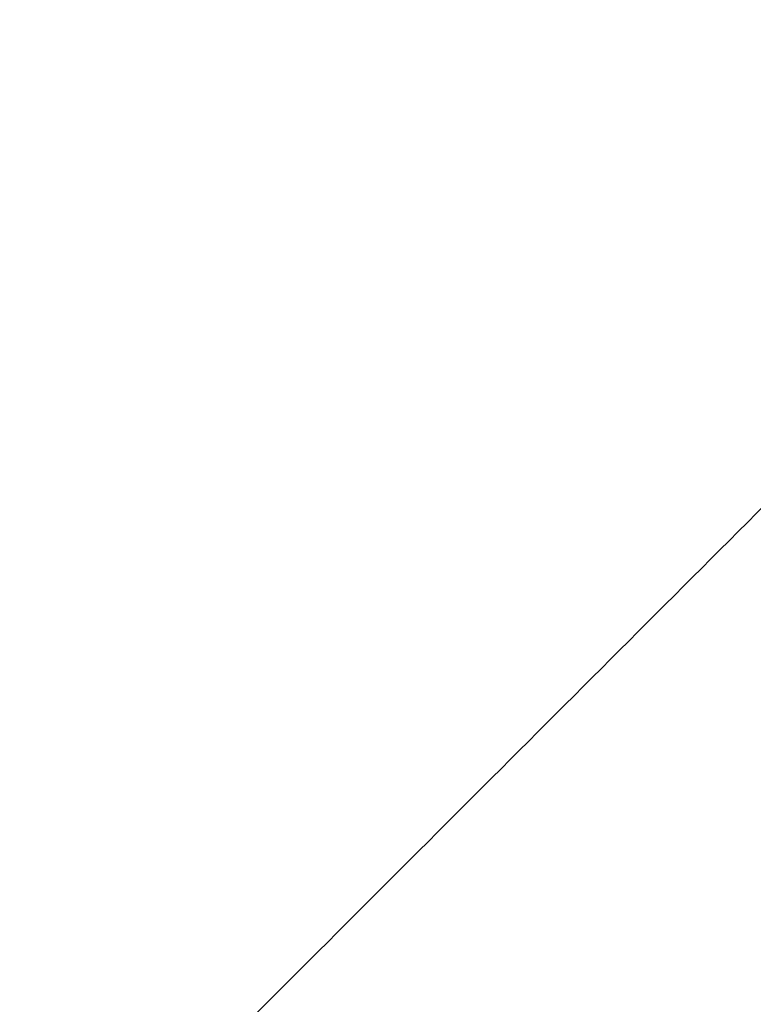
# Model space of a CAD drawing. Header units: millimetres. Extents: x -657 to 864, y -831 to 851.
# Tile 197 of 256: x -277.6374 to -277.5657, y -123.6771 to -123.5808. Entities that reach past the tile are written whole.
import ezdxf

# ---------------------------------------------------------------- set-up
doc = ezdxf.new("R2010")
doc.units = ezdxf.units.MM
doc.layers.add('Default', color=7, linetype='Continuous', true_color=0x000000)

msp = doc.modelspace()

# ---------------------------------------------------------------- linework, layer by layer
at = {"layer": 'Default'}
msp.add_open_spline([(-278.109722, -123.53932, -335.671118), (-278.084081, -123.513708, -335.676731), (-278.012243, -123.460243, -335.690431), (-277.871721, -123.418759, -335.712227), (-277.703549, -123.436697, -335.736514), (-277.560378, -123.510052, -335.758932), (-277.487589, -123.582942, -335.773255), (-277.4608, -123.618112, -335.779474)], degree=3, knots=[0, 0, 0, 0, 0.163907, 0.400665, 0.637424, 0.874182, 1.056297, 1.056297, 1.056297, 1.056297], dxfattribs=at)
for points, weights, knots in [([(-277.518935, -124.210519, -335.481933), (-277.805386, -124.420105, -335.481933), (-278.0809, -124.144591, -335.481933), (-278.356408, -123.869083, -335.481933), (-278.146834, -123.582633, -335.481933)], [0.949008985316, 0.73531994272, 1, 0.735324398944, 0.94900179], [1.722104, 1.722104, 1.722104, 3.141593, 3.141593, 4.561057, 4.561057, 4.561057]), ([(-277.518861, -124.210465, -335.085872), (-277.805323, -124.420167, -335.085872), (-278.0809, -124.144591, -335.085872), (-278.356452, -123.869039, -335.085872), (-278.146795, -123.58258, -335.085872)], [0.949080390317, 0.735275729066, 1, 0.735292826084, 0.949052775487], [1.721867, 1.721867, 1.721867, 3.141593, 3.141593, 4.561226, 4.561226, 4.561226]), ([(-277.518837, -124.210447, -334.68981), (-277.805303, -124.420188, -334.68981), (-278.0809, -124.144591, -334.68981), (-278.356421, -123.869069, -334.68981), (-278.146822, -123.582617, -334.68981)], [0.949103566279, 0.735261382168, 1, 0.735314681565, 0.949017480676], [1.72179, 1.72179, 1.72179, 3.141593, 3.141593, 4.561109, 4.561109, 4.561109]), ([(-277.518791, -124.210414, -335.877995), (-277.805265, -124.420226, -335.877995), (-278.0809, -124.144591, -335.877995), (-278.356418, -123.869073, -335.877995), (-278.146825, -123.582621, -335.877995)], [0.949147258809, 0.735234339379, 1, 0.735317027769, 0.949013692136], [1.721645, 1.721645, 1.721645, 3.141593, 3.141593, 4.561096, 4.561096, 4.561096]), ([(-277.518586, -124.210264, -336.670118), (-277.805091, -124.420399, -336.670118), (-278.0809, -124.144591, -336.670118), (-278.356514, -123.868977, -336.670118), (-278.146741, -123.582507, -336.670118)], [0.949345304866, 0.73511183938, 1, 0.735249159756, 0.949123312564], [1.720988, 1.720988, 1.720988, 3.141593, 3.141593, 4.56146, 4.56146, 4.56146]), ([(-277.518868, -124.21047, -336.274056), (-277.80533, -124.420161, -336.274056), (-278.0809, -124.144591, -336.274056), (-278.356574, -123.868917, -336.274056), (-278.146689, -123.582436, -336.274056)], [0.949073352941, 0.735280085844, 1, 0.73520681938, 0.949191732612], [1.721891, 1.721891, 1.721891, 3.141593, 3.141593, 4.561688, 4.561688, 4.561688])]:
    msp.add_rational_spline(points, weights, degree=2, knots=knots, dxfattribs=at)
for points in [[(-277.541681, -124.107362, -337.380359), (-277.792676, -123.856367, -337.380359), (-278.043671, -123.605372, -337.380359)], [(-278.020853, -124.084544, -337.380359), (-277.792676, -123.856367, -337.380359), (-277.564498, -123.628189, -337.380359)]]:
    msp.add_open_spline(points, degree=2, dxfattribs=at)

doc.saveas('drawing.dxf')
